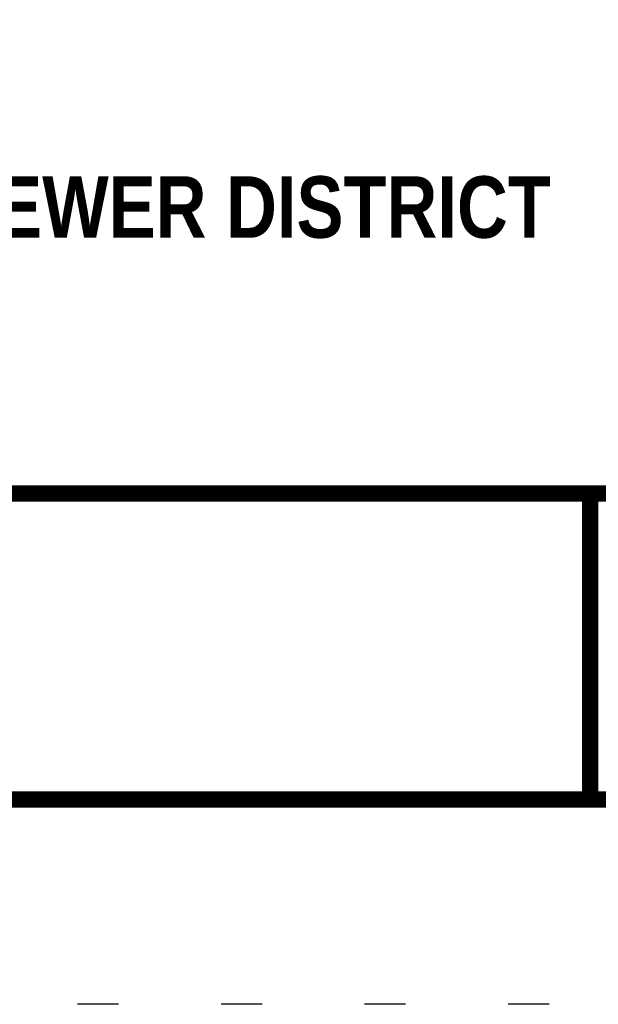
# Model space of a CAD drawing. Header units: inches. Extents: x 16.2 to 26.4, y 27.8 to 38.8.
# Tile 3 of 172: x 23.1 to 24.5, y 27.8 to 30.2. Entities that reach past the tile are written whole.
import ezdxf
from ezdxf.enums import TextEntityAlignment as Align

# ---------------------------------------------------------------- set-up
doc = ezdxf.new("R2010")
doc.units = ezdxf.units.IN
doc.header["$MEASUREMENT"] = 0
doc.linetypes.add('DOT2', pattern=[0.125, 0, -0.125])
doc.layers.add('BORDER', color=7, linetype='Continuous')
doc.layers.add('TEXT', color=7, linetype='Continuous')
doc.styles.add('TECHNICAL', font='techb___.ttf')

msp = doc.modelspace()

# ---------------------------------------------------------------- linework, layer by layer
at = {"layer": 'BORDER', "const_width": 0.04}
msp.add_lwpolyline([(18.44241, 28.27817), (18.44241, 38.27817), (25.94241, 38.27817), (25.94241, 28.27817)], close=True, dxfattribs=at)
for points in [[(18.44241, 29.02489), (25.94241, 29.02489)], [(24.44241, 29.02489), (24.44241, 28.27817)]]:
    msp.add_lwpolyline(points, dxfattribs=at)
at = {"layer": 'DEFPOINTS', "linetype": 'DOT2', "ltscale": 2}
msp.add_lwpolyline([(17.94241, 27.77817), (17.94241, 38.77817), (26.44241, 38.77817), (26.44241, 27.77817)], close=True, dxfattribs=at)

# ---------------------------------------------------------------- texts
at = {"layer": 'TEXT', "style": 'TECHNICAL'}
msp.add_text('BELMONT COUNTY WATER AND SEWER DISTRICT', height=0.15, dxfattribs=at).set_placement((24.34663, 29.72385), align=Align.MIDDLE_RIGHT)

doc.saveas('drawing.dxf')
